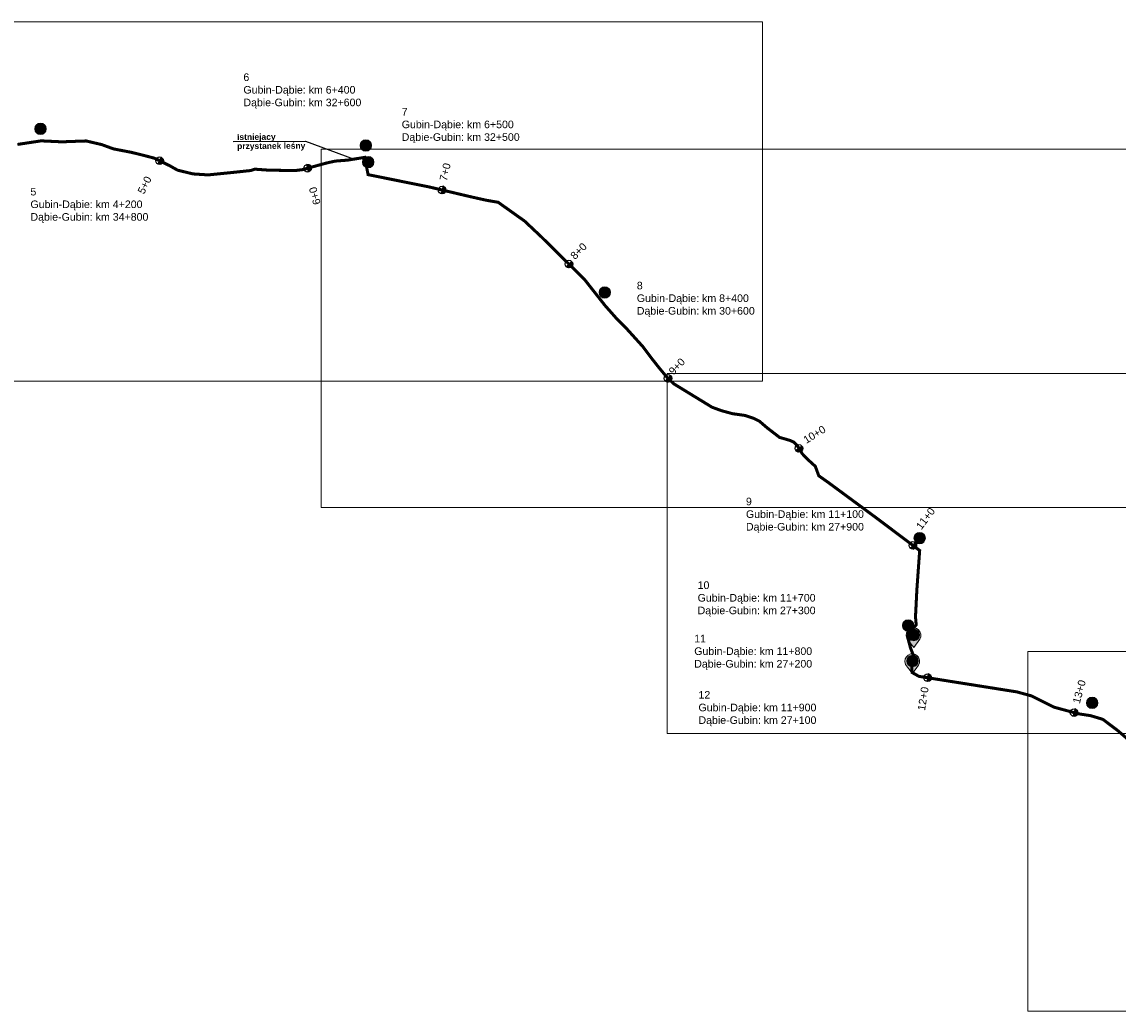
# Model space of a CAD drawing. Header units: millimetres. Extents: x -32728 to 3439, y -21222 to 1675.
# Tile 13 of 49: x 875 to 1599, y -193 to 459. Entities that reach past the tile are written whole.
import ezdxf
from ezdxf import colors
from ezdxf.entities.mleader import LeaderData, LeaderLine
from ezdxf.math import Vec2, Vec3

# ---------------------------------------------------------------- set-up
doc = ezdxf.new("R2010")
doc.units = ezdxf.units.MM
doc.header["$XCLIPFRAME"] = 2
doc.linetypes.add('2', pattern=[1.5, 1, -0.5])
doc.layers.add('0 pomoc', color=61, linetype='Continuous', lineweight=30, plot=False)
for name, color, linetype, lineweight in [('1 podklady', 252, 'Continuous', 5), ('2 trasa', 5, '2', 50), ('4 opisy', 250, 'Continuous', 5)]:
    doc.layers.add(name, color=color, linetype=linetype, lineweight=lineweight)
doc.layers.add('10 opisy', color=7, linetype='Continuous', lineweight=15, true_color=0x000000)
doc.layers.add('C-DROGI-SYTUACJA-ETYKIETY', color=7, linetype='Continuous')
doc.styles.add('Annotative', font='arial.ttf')
doc.styles.add('ARIAL', font='arial.ttf')
doc.styles.get("Standard").update_dxf_attribs({"font": 'arial.ttf'})
picture_1 = doc.add_image_def('image2.png', size_in_pixel=(1871, 839))
picture_2 = doc.add_image_def('image3.png', size_in_pixel=(1887, 835))
picture_3 = doc.add_image_def('image11.png', size_in_pixel=(1897, 837))
picture_4 = doc.add_image_def('image12.png', size_in_pixel=(1893, 833))

# ---------------------------------------------------------------- blocks, each defined once
blk = doc.blocks.new('_BoxFilled')
at = {"color": 0, "linetype": 'ByBlock', "lineweight": -2}
blk.add_line((-0.5, 0), (-1, 0), dxfattribs=at)
at = {"color": 0, "linetype": 'ByBlock'}
blk.add_solid([(-0.5, 0.5), (0.5, 0.5), (-0.5, -0.5), (0.5, -0.5)], dxfattribs=at)
blk = doc.blocks.new('zw$FE46')
at = {"layer": '4 opisy'}
h = blk.add_hatch(color=1, dxfattribs=at)
h.dxf.hatch_style = 1
h.paths.add_polyline_path([(0, 7.91), (0.2, 9.81), (0.96, 11), (2.15, 12.2), (3.65, 12.92), (5.4, 12.9), (6.68, 12.58), (7.8, 11.86), (8.91, 10.72), (9.57, 8.93), (9.51, 7.17), (9.03, 5.51), (4.9, 0), (1.65, 4.26), (0.42, 6.02)])
h = blk.add_hatch(color=255, dxfattribs=at)
h.dxf.hatch_style = 1
h.paths.add_polyline_path([(8.75, 8.27, 1), (1.19, 8.27, 1)])
at = {"layer": '4 opisy', "color": 1}
blk.add_lwpolyline([(4.9, 0), (9.03, 5.51), (9.51, 7.17), (9.57, 8.93), (8.91, 10.72), (7.8, 11.86), (6.68, 12.58), (5.4, 12.9), (3.65, 12.92), (2.15, 12.2), (0.96, 11), (0.2, 9.81), (0, 7.91), (0.42, 6.02), (1.65, 4.26)], close=True, dxfattribs=at)
at = {"layer": '4 opisy', "color": 255}
blk.add_circle((4.97, 8.27), 3.78, dxfattribs=at)

msp = doc.modelspace()

# ---------------------------------------------------------------- hatches: boundary and pattern name
at = {"layer": '4 opisy'}
h = msp.add_hatch(color=255, dxfattribs=at)
h.dxf.hatch_style = 1
h.paths.add_polyline_path([(891.556, 388.874, 1), (883.999, 388.874, 1)])
h = msp.add_hatch(color=255, dxfattribs=at)
h.dxf.hatch_style = 1
h.paths.add_polyline_path([(1106.297, 377.833, 1), (1098.741, 377.833, 1)])
h = msp.add_hatch(color=255, dxfattribs=at)
h.dxf.hatch_style = 1
h.paths.add_polyline_path([(1107.852, 366.879, 1), (1100.296, 366.879, 1)])
h = msp.add_hatch(color=255, dxfattribs=at)
h.dxf.hatch_style = 1
h.paths.add_polyline_path([(1263.946, 280.88, 1), (1256.39, 280.88, 1)])
h = msp.add_hatch(color=255, dxfattribs=at)
h.dxf.hatch_style = 1
h.paths.add_polyline_path([(1471.819, 118.748, 1), (1464.263, 118.748, 1)])
h = msp.add_hatch(color=255, dxfattribs=at)
h.dxf.hatch_style = 1
h.paths.add_polyline_path([(1464.182, 61.015, 1), (1456.626, 61.015, 1)])
h = msp.add_hatch(color=255, dxfattribs=at)
h.dxf.hatch_style = 1
h.paths.add_polyline_path([(1467.389, 54.927, 1), (1459.833, 54.927, 1)])
h = msp.add_hatch(color=255, dxfattribs=at)
h.dxf.hatch_style = 1
h.paths.add_polyline_path([(1585.63, 9.945, 1), (1578.074, 9.945, 1)])
at = {"layer": 'C-DROGI-SYTUACJA-ETYKIETY', "transparency": 33554687}
h = msp.add_hatch(color=256, dxfattribs=at)
h.dxf.hatch_style = 1
h.paths.add_polyline_path([(967.434, 370.059, -1), (965.242, 365.565)])
h = msp.add_hatch(color=256, dxfattribs=at)
h.dxf.hatch_style = 1
h.paths.add_polyline_path([(1063.348, 365.261, -1), (1064.648, 360.433)])
h = msp.add_hatch(color=256, dxfattribs=at)
h.dxf.hatch_style = 1
h.paths.add_polyline_path([(1153.421, 350.899, -1), (1152.261, 346.035)])
h = msp.add_hatch(color=256, dxfattribs=at)
h.dxf.hatch_style = 1
h.paths.add_polyline_path([(1238.261, 301.386, -1), (1234.744, 297.832)])
h = msp.add_hatch(color=256, dxfattribs=at)
h.dxf.hatch_style = 1
h.paths.add_polyline_path([(1303.667, 225.948, -1), (1300.186, 222.359)])
h = msp.add_hatch(color=256, dxfattribs=at)
h.dxf.hatch_style = 1
h.paths.add_polyline_path([(1390.462, 179.24, -1), (1386.214, 176.604)])
h = msp.add_hatch(color=256, dxfattribs=at)
h.dxf.hatch_style = 1
h.paths.add_polyline_path([(1465.022, 115.932, -1), (1462.03, 111.926)])
h = msp.add_hatch(color=256, dxfattribs=at)
h.dxf.hatch_style = 1
h.paths.add_polyline_path([(1473.635, 29.031, -1), (1472.906, 24.085)])
h = msp.add_hatch(color=256, dxfattribs=at)
h.dxf.hatch_style = 1
h.paths.add_polyline_path([(1570.576, 5.954, -1), (1569.308, 1.117)])

# ---------------------------------------------------------------- linework, layer by layer
at = {"layer": '2 trasa', "ltscale": 2}
msp.add_lwpolyline([(872.507, 378.544, 2, 2, 0), (888.134, 380.908, 2, 2, 0), (901.84, 380.268, 2, 2, 0), (910.704, 380.596, 2, 2, 0), (917.926, 380.842, 2, 2, 0), (928.104, 378.462, 2, 2, 0), (935.983, 375.59, 2, 2, 0), (947.555, 373.374, 2, 2, 0), (955.27, 371.486, 2, 2, 0), (963.067, 369.434, 2, 2, 0), (973.162, 364.428, 2, 2, 0), (978.251, 361.555, 2, 2, 0), (988.428, 359.093, 2, 2, 0), (998.391, 358.439, 2, 2, 0), (1011.779, 359.772, 2, 2, 0), (1026.391, 361.315, 2, 2, 0), (1029.263, 362.218, 2, 2, 0), (1038.373, 361.562, 2, 2, 0), (1055.937, 361.315, 2, 2, 0), (1060.494, 361.887, 2, 2, 0), (1076.662, 366.319, 2, 2, 0), (1082.243, 367.55, 2, 2, 0), (1090.615, 368.206, 2, 2, 0), (1101.695, 370.012, 2, 2, 0), (1103.993, 358.604, 2, 2, 0), (1144.406, 350.462, 2, 2, 0), (1170.871, 344.202, 2, 2, 0), (1181.769, 341.75, 2, 2, 0), (1189.842, 340.351, 2, 2, 0), (1207.212, 328.006, 2, 2, 0), (1218.023, 317.843, 2, 2, 0), (1237.721, 298.408, 2, 2, 0), (1247.098, 289.088, 2, 2, 0), (1260.332, 272.263, 2, 2, 0), (1267.776, 263.852, 2, 2, 0), (1273.936, 257.693, 2, 2, 0), (1285.338, 245.087, 2, 2, 0), (1291.569, 236.779, 2, 2, 0), (1296.225, 230.905, 2, 2, 0), (1301.453, 224.603, 2, 2, 0), (1305.679, 220.592, 2, 2, 0), (1330.962, 205.121, 2, 2, 0), (1337.193, 202.829, 2, 2, 0), (1344.571, 200.824, 2, 2, 0), (1352.736, 199.678, 2, 2, 0), (1358.466, 197.744, 2, 2, 0), (1362.262, 195.882, 2, 2, 0), (1367.347, 191.513, 2, 2, 0), (1375.512, 185.21, 2, 2, 0), (1382.388, 183.204, 2, 2, 0), (1384.966, 182.058, 2, 2, 0), (1386.972, 180.124, 2, 2, 0), (1390.481, 174.466, 2, 2, 0), (1393.561, 171.171, 2, 2, 0), (1399.148, 166.086, 2, 2, 0), (1401.44, 159.855, 2, 2, 0), (1408.029, 155.199, 2, 2, 0), (1439.374, 132.091, 2, 2, 0), (1468.024, 110.546, 2, 2, 0), (1466.19, 84.877, 2, 2, 0), (1465.273, 66.77, 2, 2, 0), (1465.732, 61.384, 2, 2, 0), (1462.179, 57.717, 2, 2, 0), (1460.002, 53.591, 2, 2, 0), (1462.065, 45.913, 2, 2, 0), (1464.127, 40.871, 2, 2, 0), (1462.752, 32.964, 2, 2, 0), (1463.096, 29.984, 2, 2, 0), (1467.565, 27.463, 2, 2, 0), (1532.18, 17.214, 2, 2, 0), (1541.806, 14.578, 2, 2, 0), (1556.704, 7.129, 2, 2, 0), (1572.747, 2.774, 2, 2, 0), (1580.884, 1.514, 2, 2, 0), (1588.906, -0.893, 2, 2, 0), (1598.647, -8.227, 2, 2, 0), (1616.638, -23.698, 2, 2, 0)], format="xyseb", dxfattribs=at)
at = {"layer": '4 opisy', "color": 255}
for centre in [(887.777, 388.874), (1102.519, 377.833), (1104.074, 366.879), (1260.168, 280.88), (1468.041, 118.748), (1460.404, 61.015), (1463.611, 54.927), (1581.852, 9.945)]:
    msp.add_circle(centre, 3.778, dxfattribs=at)
at = {"layer": 'C-DROGI-SYTUACJA-ETYKIETY', "color": 7, "linetype": 'Continuous'}
for points in [[(967.448, 370.052), (965.227, 365.572)], [(1063.337, 365.258), (1064.659, 360.436)], [(1153.417, 350.9), (1152.266, 346.034)], [(1238.259, 301.389), (1234.747, 297.83)], [(1303.648, 225.966), (1300.206, 222.34)], [(1390.462, 179.24), (1386.213, 176.604)], [(1465.029, 115.927), (1462.023, 111.931)], [(1473.662, 29.027), (1472.879, 24.089)], [(1570.597, 5.948), (1569.288, 1.123)]]:
    msp.add_lwpolyline(points, dxfattribs=at)
for centre in [(966.338, 367.812), (1063.998, 362.847), (1152.841, 348.467), (1236.503, 299.609), (1301.927, 224.153), (1388.338, 177.922), (1463.526, 113.929), (1473.271, 26.558), (1569.942, 3.536)]:
    msp.add_circle(centre, 2.5, dxfattribs=at)

# ---------------------------------------------------------------- block references
at = {"layer": '4 opisy'}
for p in [(1459.19, 46.464), (1458.305, 29.329)]:
    msp.add_blockref('zw$FE46', p, dxfattribs=at)

# ---------------------------------------------------------------- texts
at = {"layer": '0 pomoc', "color": 1, "char_height": 5, "width": 94.7938, "attachment_point": 1}
for s, insert in [('6\\PGubin-Dąbie: km 6+400\\PDąbie-Gubin: km 32+600', (1021.684, 425.441)), ('7\\PGubin-Dąbie: km 6+500\\PDąbie-Gubin: km 32+500', (1126.18, 402.592)), ('5\\PGubin-Dąbie: km 4+200\\PDąbie-Gubin: km 34+800', (881.12, 349.887)), ('8\\PGubin-Dąbie: km 8+400\\PDąbie-Gubin: km 30+600', (1281.336, 287.903)), ('9\\PGubin-Dąbie: km 11+100\\PDąbie-Gubin: km 27+900', (1353.379, 145.378)), ('10\\PGubin-Dąbie: km 11+700\\PDąbie-Gubin: km 27+300', (1321.474, 90.153)), ('11\\PGubin-Dąbie: km 11+800\\PDąbie-Gubin: km 27+200', (1319.237, 54.933)), ('12\\PGubin-Dąbie: km 11+900\\PDąbie-Gubin: km 27+100', (1322.033, 17.757))]:
    msp.add_mtext(s, dxfattribs=dict(at, insert=insert))
at = {"layer": '4 opisy', "char_height": 4, "width": 8.69418, "attachment_point": 1}
for s, insert in [('5', (886.728, 390.897)), ('6', (1101.47, 379.856)), ('7', (1103.024, 368.902)), ('8', (1259.118, 282.903)), ('9', (1465.229, 120.978)), ('10', (1457.481, 62.966)), ('10', (1461.007, 56.903)), ('11', (1461.324, 57.273)), ('12', (1460.439, 40.137)), ('13', (1579.247, 11.921))]:
    msp.add_mtext(s, dxfattribs=dict(at, insert=insert))
at = {"layer": 'C-DROGI-SYTUACJA-ETYKIETY', "linetype": 'Continuous', "char_height": 5, "attachment_point": 1, "style": 'Annotative'}
for s, insert, width, rotation in [('{\\fArial|b0|i0|c1|p34;7+0}', (1151.005, 355.184), 19.61801, 76.691469), ('{\\fArial|b0|i0|c1|p34;5+0}', (951.586, 347.561), 19.61801, 63.621579), ('{\\fArial|b0|i0|c1|p34;6+0}', (1067.966, 338.221), 19.61801, 105.328922), ('{\\fArial|b0|i0|c1|p34;8+0}', (1236.97, 305.733), 19.61801, 45.38453), ('{\\fArial|b0|i0|c1|p34;9+0}', (1301.877, 229.498), 19.61801, 46.494334), ('{\\fArial|b0|i0|c1|p34;10+0}', (1390.574, 185.094), 23.50273, 31.809389), ('{\\fArial|b0|i0|c1|p34;11+0}', (1465.125, 126.868), 23.50273, 53.056834), ('{\\fArial|b0|i0|c1|p34;13+0}', (1568.852, 10.422), 23.50273, 74.814163), ('{\\fArial|b0|i0|c1|p34;12+0}', (1466.592, 5.363), 23.50273, 80.986468)]:
    msp.add_mtext(s, dxfattribs=dict(at, insert=insert, width=width, rotation=rotation))

# ---------------------------------------------------------------- pictures from other files: only their frames are drawn
at = {"layer": '1 podklady'}
image = msp.add_image(picture_3, insert=(807.144, 213.56), size_in_units=(557.203, 245.851), dxfattribs=at)
image.set_boundary_path([(-0.5, -0.5), (1896.5, 806.4475)])
image = msp.add_image(picture_4, insert=(1073.098, 130.853), size_in_units=(556.028, 244.676), dxfattribs=at)
image.set_boundary_path([(-0.5, -0.5), (1892.5, 804.744)])
image = msp.add_image(picture_1, insert=(1301.372, -18.986), size_in_units=(549.566, 246.438), dxfattribs=at)
image.set_boundary_path([(-0.5, -0.5), (1870.5, 808.382)])
image = msp.add_image(picture_2, insert=(1539.332, -201.457), size_in_units=(554.266, 245.263), dxfattribs=at)
image.set_boundary_path([(-0.5, -0.5), (1886.5, 807.248)])

# ---------------------------------------------------------------- meshes
at = {"layer": 'C-DROGI-SYTUACJA-ETYKIETY', "color": 7, "linetype": 'Continuous'}
mesh = msp.add_polyface(dxfattribs=at)
corners = [(967.448, 370.052), (967.123, 369.396), (968.707, 368.61), (967.123, 369.396), (966.338, 367.812), (968.577, 366.701), (967.123, 369.396), (968.707, 368.61), (968.577, 366.701), (965.552, 366.228), (967.136, 365.443), (965.227, 365.572), (966.338, 367.812), (965.552, 366.228), (967.136, 365.443), (966.338, 367.812), (968.577, 366.701), (967.136, 365.443)]
mesh.append_faces([[corners[k] for k in face] for face in [(9, 10, 11)]], dxfattribs={"vtx0": -1, "color": 7})
mesh.append_faces([[corners[k] for k in face] for face in [(6, 7, 8), (15, 16, 17)]], dxfattribs={"vtx0": -1, "vtx2": -1, "color": 7})
mesh.append_faces([[corners[k] for k in face] for face in [(0, 1, 2)]], dxfattribs={"vtx1": -1, "color": 7})
mesh.append_faces([[corners[k] for k in face] for face in [(3, 4, 5), (12, 13, 14)]], dxfattribs={"vtx1": -1, "vtx2": -1, "color": 7})
mesh = msp.add_polyface(dxfattribs=at)
corners = [(1063.337, 365.258), (1063.531, 364.552), (1065.236, 365.02), (1063.531, 364.552), (1063.998, 362.847), (1066.409, 363.508), (1063.531, 364.552), (1065.236, 365.02), (1066.409, 363.508), (1064.466, 361.142), (1066.171, 361.61), (1064.659, 360.436), (1063.998, 362.847), (1064.466, 361.142), (1066.171, 361.61), (1063.998, 362.847), (1066.409, 363.508), (1066.171, 361.61)]
mesh.append_faces([[corners[k] for k in face] for face in [(9, 10, 11)]], dxfattribs={"vtx0": -1, "color": 7})
mesh.append_faces([[corners[k] for k in face] for face in [(6, 7, 8), (15, 16, 17)]], dxfattribs={"vtx0": -1, "vtx2": -1, "color": 7})
mesh.append_faces([[corners[k] for k in face] for face in [(0, 1, 2)]], dxfattribs={"vtx1": -1, "color": 7})
mesh.append_faces([[corners[k] for k in face] for face in [(3, 4, 5), (12, 13, 14)]], dxfattribs={"vtx1": -1, "vtx2": -1, "color": 7})
mesh = msp.add_polyface(dxfattribs=at)
corners = [(1153.417, 350.9), (1153.248, 350.187), (1154.968, 349.78), (1153.248, 350.187), (1152.841, 348.467), (1155.274, 347.891), (1153.248, 350.187), (1154.968, 349.78), (1155.274, 347.891), (1152.434, 346.746), (1154.154, 346.34), (1152.266, 346.034), (1152.841, 348.467), (1152.434, 346.746), (1154.154, 346.34), (1152.841, 348.467), (1155.274, 347.891), (1154.154, 346.34)]
mesh.append_faces([[corners[k] for k in face] for face in [(9, 10, 11)]], dxfattribs={"vtx0": -1, "color": 7})
mesh.append_faces([[corners[k] for k in face] for face in [(6, 7, 8), (15, 16, 17)]], dxfattribs={"vtx0": -1, "vtx2": -1, "color": 7})
mesh.append_faces([[corners[k] for k in face] for face in [(0, 1, 2)]], dxfattribs={"vtx1": -1, "color": 7})
mesh.append_faces([[corners[k] for k in face] for face in [(3, 4, 5), (12, 13, 14)]], dxfattribs={"vtx1": -1, "vtx2": -1, "color": 7})
mesh = msp.add_polyface(dxfattribs=at)
corners = [(1238.259, 301.389), (1237.744, 300.868), (1239.003, 299.626), (1237.744, 300.868), (1236.503, 299.609), (1238.282, 297.853), (1237.744, 300.868), (1239.003, 299.626), (1238.282, 297.853), (1235.261, 298.351), (1236.52, 297.109), (1234.747, 297.83), (1236.503, 299.609), (1235.261, 298.351), (1236.52, 297.109), (1236.503, 299.609), (1238.282, 297.853), (1236.52, 297.109)]
mesh.append_faces([[corners[k] for k in face] for face in [(9, 10, 11)]], dxfattribs={"vtx0": -1, "color": 7})
mesh.append_faces([[corners[k] for k in face] for face in [(6, 7, 8), (15, 16, 17)]], dxfattribs={"vtx0": -1, "vtx2": -1, "color": 7})
mesh.append_faces([[corners[k] for k in face] for face in [(0, 1, 2)]], dxfattribs={"vtx1": -1, "color": 7})
mesh.append_faces([[corners[k] for k in face] for face in [(3, 4, 5), (12, 13, 14)]], dxfattribs={"vtx1": -1, "vtx2": -1, "color": 7})
mesh = msp.add_polyface(dxfattribs=at)
corners = [(1303.648, 225.966), (1303.144, 225.435), (1304.426, 224.218), (1303.144, 225.435), (1301.927, 224.153), (1303.74, 222.432), (1303.144, 225.435), (1304.426, 224.218), (1303.74, 222.432), (1300.71, 222.871), (1301.992, 221.654), (1300.206, 222.34), (1301.927, 224.153), (1300.71, 222.871), (1301.992, 221.654), (1301.927, 224.153), (1303.74, 222.432), (1301.992, 221.654)]
mesh.append_faces([[corners[k] for k in face] for face in [(9, 10, 11)]], dxfattribs={"vtx0": -1, "color": 7})
mesh.append_faces([[corners[k] for k in face] for face in [(6, 7, 8), (15, 16, 17)]], dxfattribs={"vtx0": -1, "vtx2": -1, "color": 7})
mesh.append_faces([[corners[k] for k in face] for face in [(0, 1, 2)]], dxfattribs={"vtx1": -1, "color": 7})
mesh.append_faces([[corners[k] for k in face] for face in [(3, 4, 5), (12, 13, 14)]], dxfattribs={"vtx1": -1, "vtx2": -1, "color": 7})
mesh = msp.add_polyface(dxfattribs=at)
corners = [(1390.462, 179.24), (1389.84, 178.854), (1390.772, 177.352), (1389.84, 178.854), (1388.338, 177.922), (1389.655, 175.798), (1389.84, 178.854), (1390.772, 177.352), (1389.655, 175.798), (1386.835, 176.99), (1387.767, 175.488), (1386.213, 176.604), (1388.338, 177.922), (1386.835, 176.99), (1387.767, 175.488), (1388.338, 177.922), (1389.655, 175.798), (1387.767, 175.488)]
mesh.append_faces([[corners[k] for k in face] for face in [(9, 10, 11)]], dxfattribs={"vtx0": -1, "color": 7})
mesh.append_faces([[corners[k] for k in face] for face in [(6, 7, 8), (15, 16, 17)]], dxfattribs={"vtx0": -1, "vtx2": -1, "color": 7})
mesh.append_faces([[corners[k] for k in face] for face in [(0, 1, 2)]], dxfattribs={"vtx1": -1, "color": 7})
mesh.append_faces([[corners[k] for k in face] for face in [(3, 4, 5), (12, 13, 14)]], dxfattribs={"vtx1": -1, "vtx2": -1, "color": 7})
mesh = msp.add_polyface(dxfattribs=at)
corners = [(1465.029, 115.927), (1464.588, 115.342), (1466.001, 114.279), (1464.588, 115.342), (1463.526, 113.929), (1465.524, 112.426), (1464.588, 115.342), (1466.001, 114.279), (1465.524, 112.426), (1462.464, 112.516), (1463.876, 111.453), (1462.023, 111.931), (1463.526, 113.929), (1462.464, 112.516), (1463.876, 111.453), (1463.526, 113.929), (1465.524, 112.426), (1463.876, 111.453)]
mesh.append_faces([[corners[k] for k in face] for face in [(9, 10, 11)]], dxfattribs={"vtx0": -1, "color": 7})
mesh.append_faces([[corners[k] for k in face] for face in [(6, 7, 8), (15, 16, 17)]], dxfattribs={"vtx0": -1, "vtx2": -1, "color": 7})
mesh.append_faces([[corners[k] for k in face] for face in [(0, 1, 2)]], dxfattribs={"vtx1": -1, "color": 7})
mesh.append_faces([[corners[k] for k in face] for face in [(3, 4, 5), (12, 13, 14)]], dxfattribs={"vtx1": -1, "vtx2": -1, "color": 7})
mesh = msp.add_polyface(dxfattribs=at)
corners = [(1473.662, 29.027), (1473.548, 28.304), (1475.294, 28.027), (1473.548, 28.304), (1473.271, 26.558), (1475.74, 26.167), (1473.548, 28.304), (1475.294, 28.027), (1475.74, 26.167), (1472.994, 24.812), (1474.74, 24.535), (1472.879, 24.089), (1473.271, 26.558), (1472.994, 24.812), (1474.74, 24.535), (1473.271, 26.558), (1475.74, 26.167), (1474.74, 24.535)]
mesh.append_faces([[corners[k] for k in face] for face in [(9, 10, 11)]], dxfattribs={"vtx0": -1, "color": 7})
mesh.append_faces([[corners[k] for k in face] for face in [(6, 7, 8), (15, 16, 17)]], dxfattribs={"vtx0": -1, "vtx2": -1, "color": 7})
mesh.append_faces([[corners[k] for k in face] for face in [(0, 1, 2)]], dxfattribs={"vtx1": -1, "color": 7})
mesh.append_faces([[corners[k] for k in face] for face in [(3, 4, 5), (12, 13, 14)]], dxfattribs={"vtx1": -1, "vtx2": -1, "color": 7})
mesh = msp.add_polyface(dxfattribs=at)
corners = [(1570.597, 5.948), (1570.405, 5.242), (1572.112, 4.779), (1570.405, 5.242), (1569.942, 3.536), (1572.355, 2.881), (1570.405, 5.242), (1572.112, 4.779), (1572.355, 2.881), (1569.479, 1.83), (1571.185, 1.367), (1569.288, 1.123), (1569.942, 3.536), (1569.479, 1.83), (1571.185, 1.367), (1569.942, 3.536), (1572.355, 2.881), (1571.185, 1.367)]
mesh.append_faces([[corners[k] for k in face] for face in [(9, 10, 11)]], dxfattribs={"vtx0": -1, "color": 7})
mesh.append_faces([[corners[k] for k in face] for face in [(6, 7, 8), (15, 16, 17)]], dxfattribs={"vtx0": -1, "vtx2": -1, "color": 7})
mesh.append_faces([[corners[k] for k in face] for face in [(0, 1, 2)]], dxfattribs={"vtx1": -1, "color": 7})
mesh.append_faces([[corners[k] for k in face] for face in [(3, 4, 5), (12, 13, 14)]], dxfattribs={"vtx1": -1, "vtx2": -1, "color": 7})

# ---------------------------------------------------------------- leaders
at = {"layer": '10 opisy'}
ml = msp.add_multileader_mtext('Standard', dxfattribs=at)
ml.set_content('{\\fArial|b1|i0|c0|p34;Istniejacy \\Pprzystanek leśny }', color=256, style='ARIAL')
ml.set_leader_properties(color=256)
ml.set_arrow_properties(name='BOXFILLED')
ml.build(insert=Vec2(0, 0))
ml.multileader.update_dxf_attribs({"has_text_frame": 1, "text_left_attachment_type": 0, "text_right_attachment_type": 6, "text_bottom_attachment_type": 10, "dogleg_length": 0.36, "arrow_head_size": 0})
ctx = ml.context
ctx.base_point, ctx.arrow_head_size, ctx.landing_gap_size, ctx.plane_origin, ctx.plane_x_axis, ctx.plane_y_axis = Vec3(1016.977, 385.496), 0, 0.5, Vec3(1060.033, 388.529), Vec3(0.9999861, 0.0052726), Vec3(-0.0052726, 0.9999861)
ctx.left_attachment, ctx.right_attachment, ctx.top_attachment = 0, 6, 10
notes = []
notes.append((ctx, [(0, (1, 1, 0), (1062.932, 380.563), (-0.9999861, -0.0052726), 0.36, [(0, [(1094.933, 368.605)], 0, [])])]))
ctx.mtext.insert, ctx.mtext.text_direction, ctx.mtext.rotation, ctx.mtext.line_spacing_factor, ctx.mtext.flow_direction = Vec3(1017.477, 385.499), Vec3(0.9999861, 0.0052726), 0.0052726, 0.9, 5
for ctx, leaders in notes:
    for number, flags, end, landing, length, lines in leaders:
        leader = LeaderData()
        leader.index, (leader.has_last_leader_line, leader.has_dogleg_vector, leader.attachment_direction) = number, flags
        leader.last_leader_point, leader.dogleg_vector, leader.dogleg_length = Vec3(end), Vec3(landing), length
        for number, points, colour, breaks in lines:
            line = LeaderLine()
            line.index, line.vertices, line.color, line.breaks = number, Vec3.list(points), colors.encode_raw_color(colour), breaks
            leader.lines.append(line)
        ctx.leaders.append(leader)

doc.saveas('drawing.dxf')
